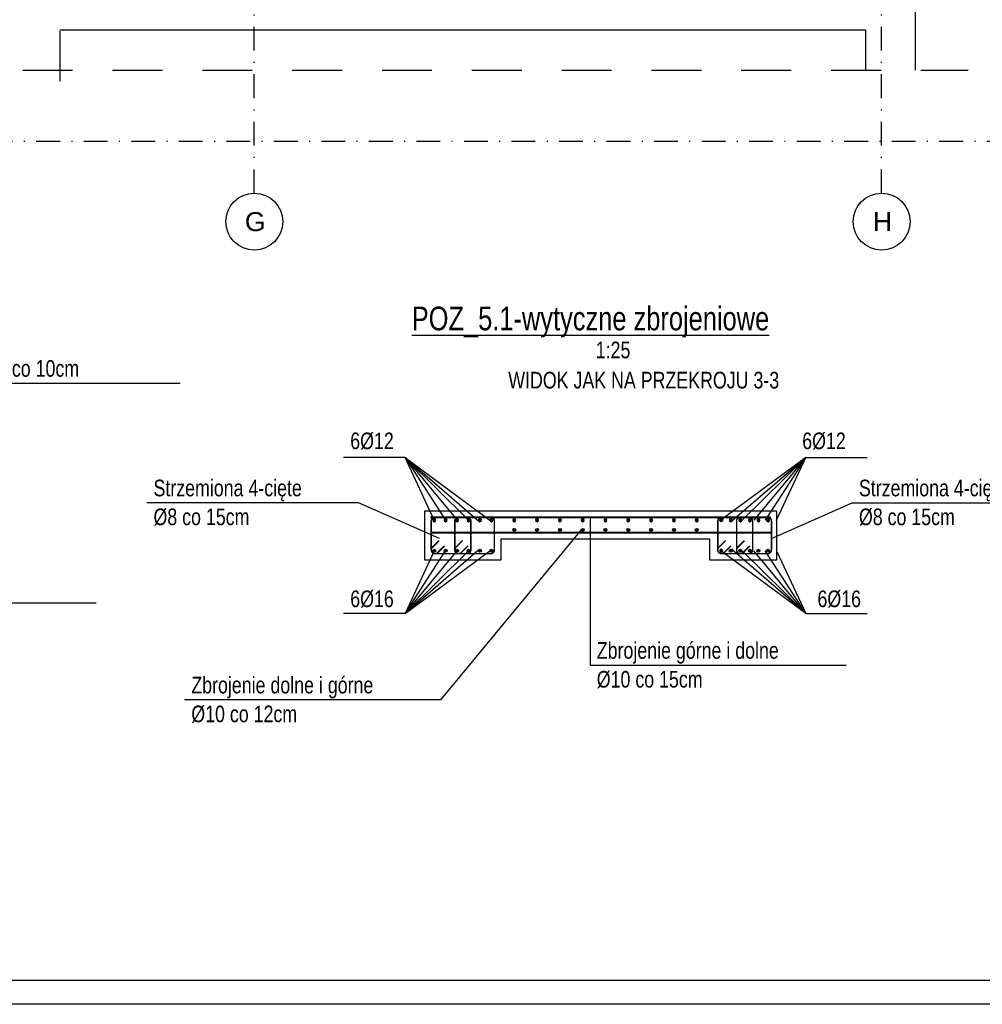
# Model space of a CAD drawing. Header units: metres. Extents: x -1979 to 4221, y -1333 to 1683.
# Tile 10 of 17: x 1361 to 2374, y -1333 to -297. Entities that reach past the tile are written whole.
import ezdxf
from ezdxf.enums import TextEntityAlignment as Align

# ---------------------------------------------------------------- set-up
doc = ezdxf.new("R2010")
doc.units = ezdxf.units.M
doc.header["$LTSCALE"] = 50
doc.header["$MEASUREMENT"] = 0
doc.linetypes.add('DO', pattern=[1, 0.5, -0.24, 0.02, -0.24])
doc.linetypes.add('DP', pattern=[0.63, 0.35, -0.28])
for name, color, linetype in [('BS_lpd', 1, 'DP'), ('BS_ram', 2, 'Continuous'), ('BZ_odn', 1, 'Continuous'), ('BZ_osd', 1, 'DO'), ('BZ_P_prz', 4, 'Continuous'), ('BZ_P_strz', 3, 'Continuous'), ('BZ_P_wid', 3, 'Continuous'), ('BZ_txg', 3, 'Continuous'), ('BZ_txs', 2, 'Continuous'), ('k3_projektowany strop', 2, 'Continuous'), ('k3_sciany istn', 1, 'DP')]:
    doc.layers.add(name, color=color, linetype=linetype)
doc.styles.add('BIKTG', font='bikromsw.shx', dxfattribs={"width": 0.85})
doc.styles.add('BIKTS', font='bikromsw.shx', dxfattribs={"width": 0.85})
doc.styles.add('BIKWYM', font='bikromsw.shx', dxfattribs={"width": 0.8})
doc.styles.add('GENERATED_STYLE_1', font='arial.ttf')
doc.dimstyles.new('BZ_BGR_50', dxfattribs={"dimscale": 0.5, "dimtxt": 25, "dimasz": 1.666667, "dimexe": 0, "dimexo": 0, "dimgap": 0, "dimtad": 0, "dimdec": 1, "dimrnd": 0.5, "dimzin": 9, "dimdsep": 46, "dimtxsty": 'BIKWYM', "dimblk": 'NONE', "dimcen": 0, "dimse1": 1, "dimse2": 1, "dimclrd": 256, "dimclre": 256, "dimclrt": 7, "dimadec": 0, "dimazin": 0, "dimtfac": 0.033333, "dimtdec": 1, "dimtmove": 0, "dimatfit": 3, "dimldrblk": 'NONE', "dimfxl": 1, "dimtvp": 0.8, "dimtolj": 1, "dimarcsym": 0})

# ---------------------------------------------------------------- blocks, each defined once
blk = doc.blocks.new('PRET3')
blk.add_hatch(color=0).paths.add_polyline_path([(0.5, 0, 1), (-0.5, 0, 1)])
at = {"color": 0}
blk.add_circle((0, 0), 0.5, dxfattribs=at)
blk = doc.blocks.new('_None')

msp = doc.modelspace()

# ---------------------------------------------------------------- linework, layer by layer
at = {"layer": 'BS_lpd', "ltscale": 3}
for p, q in [((1403.394, 1297.606), (1403.394, -384.521)), ((1364.304, -349.821), (2359.099, -349.821))]:
    msp.add_line(p, q, dxfattribs=at)
at = {"layer": 'BS_ram', "color": 1}
msp.add_lwpolyline([(-1979.273, -1332.668), (-1979.273, 1637.332), (4220.727, 1637.332), (4220.727, -1332.668)], close=True, dxfattribs=at)
at = {"layer": 'BS_ram'}
msp.add_lwpolyline([(-1829.273, -1307.668), (-1829.273, 1612.332), (4195.727, 1612.332), (4195.727, -1307.668)], close=True, dxfattribs=at)
at = {"layer": 'BZ_odn'}
for p, q in [((1766.524, -757.259), (1809.238, -823.28)), ((1766.524, -757.259), (1821.276, -823.28)), ((1766.524, -757.259), (1833.315, -823.28)), ((1766.524, -757.259), (1844.31, -824.491)), ((1766.524, -757.259), (1855.796, -823.28)), ((2188.068, -757.259), (2098.797, -823.28)), ((2188.068, -757.259), (2110.283, -824.491)), ((2188.068, -757.259), (2121.278, -823.28)), ((2188.068, -757.259), (2133.316, -823.28)), ((2188.068, -757.259), (2145.354, -823.28)), ((1766.524, -921.499), (1844.31, -854.268)), ((1766.524, -921.499), (1809.238, -855.478)), ((1766.524, -921.499), (1821.276, -855.478)), ((1766.524, -921.499), (1833.315, -855.478)), ((1766.524, -921.499), (1855.796, -855.478)), ((2188.068, -921.499), (2098.797, -855.478)), ((2188.068, -921.499), (2110.283, -854.268)), ((2188.068, -921.499), (2121.278, -855.478)), ((2188.068, -921.499), (2133.316, -855.478)), ((2188.068, -921.499), (2145.354, -855.478))]:
    msp.add_line(p, q, dxfattribs=at)
at = {"layer": 'BZ_osd'}
for p, q in [((1607.915, -479.16), (1607.915, 1354.61)), ((2267.915, -479.16), (2267.915, 1354.61)), ((2553.595, -424.773), (-1590.424, -424.773))]:
    msp.add_line(p, q, dxfattribs=at)
at = {"layer": 'BZ_osd', "color": 7, "linetype": 'Continuous'}
for centre in [(1607.915, -509.16), (2267.915, -509.16)]:
    msp.add_circle(centre, 30, dxfattribs=at)
at = {"layer": 'BZ_P_strz', "const_width": 1.6}
for points in [[(1802.339, -844.68), (1795.268, -851.751, 0.66817864), (1798.096, -858.579), (1856.496, -858.579, 0.41421356), (1860.496, -854.579), (1860.496, -824.179, 0.41421356), (1856.496, -820.179), (1798.096, -820.179, 0.41421356), (1794.096, -824.179), (1794.096, -854.579, 0.66817864), (1800.925, -857.408), (1807.996, -850.337)], [(1827.119, -844.68), (1820.048, -851.751, 0.66817864), (1822.876, -858.579), (1831.716, -858.579, 0.41421356), (1835.716, -854.579), (1835.716, -824.179, 0.41421356), (1831.716, -820.179), (1822.876, -820.179, 0.41421356), (1818.876, -824.179), (1818.876, -854.579, 0.66817864), (1825.705, -857.408), (1832.776, -850.337)], [(2103.81, -844.691), (2096.739, -851.762, 0.66817864), (2099.567, -858.59), (2147.967, -858.59, 0.41421356), (2151.967, -854.59), (2151.967, -824.19, 0.41421356), (2147.967, -820.19), (2099.567, -820.19, 0.41421356), (2095.567, -824.19), (2095.567, -854.59, 0.66817864), (2102.396, -857.419), (2109.467, -850.347)], [(2123.59, -844.68), (2116.519, -851.751, 0.66817864), (2119.347, -858.579), (2128.187, -858.579, 0.41421356), (2132.187, -854.579), (2132.187, -824.179, 0.41421356), (2128.187, -820.179), (2119.347, -820.179, 0.41421356), (2115.347, -824.179), (2115.347, -854.579, 0.66817864), (2122.176, -857.408), (2129.247, -850.337)]]:
    msp.add_lwpolyline(points, format="xyb", dxfattribs=at)
at = {"layer": 'BZ_P_wid', "const_width": 2}
for points in [[(1793.296, -820.379), (2151.296, -820.379)], [(1793.296, -836.379), (2151.296, -836.379)]]:
    msp.add_lwpolyline(points, dxfattribs=at)
at = {"layer": 'k3_projektowany strop'}
msp.add_lwpolyline([(1787.296, -865.379), (1787.296, -813.379), (2157.296, -813.379), (2157.296, -865.379), (2087.296, -865.379), (2087.296, -843.379), (1867.296, -843.379), (1867.296, -865.379), (1787.296, -865.379)], dxfattribs=at)
at = {"layer": 'k3_sciany istn', "linetype": 'Continuous', "flags": 128}
for points in [[(2303.595, -349.821), (2303.595, -280.481)], [(1403.394, -307.488), (2250.795, -307.488)], [(2250.795, -307.488), (2250.795, -349.821)]]:
    msp.add_lwpolyline(points, dxfattribs=at)

# ---------------------------------------------------------------- block references
at = {"layer": 'BZ_P_prz', "rotation": 180}
for p, xscale, yscale, zscale in [((1797.197, -823.28), -3.2, 3.2, 3.2), ((1797.197, -823.28), -3.2, 3.2, 3.2), ((1809.237, -823.28), -3.2, 3.2, 3.2), ((1809.237, -823.28), -0.0032, 0.0032, 0.0032), ((1821.276, -823.28), -3.2, 3.2, 3.2), ((1821.276, -823.28), -3.2, 3.2, 3.2), ((1833.316, -823.28), -3.2, 3.2, 3.2), ((1833.316, -823.28), -0.0032, 0.0032, 0.0032), ((1845.356, -823.28), -3.2, 3.2, 3.2), ((1845.356, -823.28), -0.0032, 0.0032, 0.0032), ((1857.396, -823.28), -3.2, 3.2, 3.2), ((1857.396, -823.28), -0.0032, 0.0032, 0.0032), ((1881.396, -823.28), -3.2, 3.2, 3.2), ((1905.396, -823.28), -3.2, 3.2, 3.2), ((1929.396, -823.28), -3.2, 3.2, 3.2), ((1953.396, -823.28), -3.2, 3.2, 3.2), ((1977.396, -823.28), -3.2, 3.2, 3.2), ((2001.396, -823.28), -3.2, 3.2, 3.2), ((2025.396, -823.28), -3.2, 3.2, 3.2), ((2049.396, -823.28), -3.2, 3.2, 3.2), ((2073.396, -823.28), -3.2, 3.2, 3.2), ((2099.139, -823.28), 3.2, 3.2, 3.2), ((2099.237, -823.28), -0.0032, 0.0032, 0.0032), ((2109.237, -823.28), -3.2, 3.2, 3.2), ((2119.276, -823.28), -3.2, 3.2, 3.2), ((2123.316, -823.28), -0.0032, 0.0032, 0.0032), ((2129.316, -823.28), -3.2, 3.2, 3.2), ((2135.356, -823.28), -0.0032, 0.0032, 0.0032), ((2138.356, -823.28), -3.2, 3.2, 3.2), ((2148.396, -823.28), -3.2, 3.2, 3.2), ((2147.396, -823.28), -0.0032, 0.0032, 0.0032)]:
    msp.add_blockref('PRET3', p, dxfattribs=dict(at, xscale=xscale, yscale=yscale, zscale=zscale))
at = {"layer": 'BZ_P_prz'}
for p, xscale, yscale, zscale in [((1881.396, -833.478), 3.2, 3.2, 3.2), ((1905.396, -833.478), 3.2, 3.2, 3.2), ((1929.396, -833.478), 3.2, 3.2, 3.2), ((1953.396, -833.478), 3.2, 3.2, 3.2), ((1977.396, -833.478), 3.2, 3.2, 3.2), ((2001.396, -833.478), 3.2, 3.2, 3.2), ((2025.396, -833.478), 3.2, 3.2, 3.2), ((2049.396, -833.478), 3.2, 3.2, 3.2), ((2073.396, -833.478), 3.2, 3.2, 3.2), ((1797.197, -855.478), 3.2, 3.2, 3.2), ((1797.197, -855.478), 3.2, 3.2, 3.2), ((1809.237, -855.478), 3.2, 3.2, 3.2), ((1809.237, -855.478), 0.0032, 0.0032, 0.0032), ((1821.276, -855.478), 3.2, 3.2, 3.2), ((1821.276, -855.478), 3.2, 3.2, 3.2), ((1833.316, -855.478), 3.2, 3.2, 3.2), ((1833.316, -855.478), 0.0032, 0.0032, 0.0032), ((1845.356, -855.478), 3.2, 3.2, 3.2), ((1845.356, -855.478), 0.0032, 0.0032, 0.0032), ((1857.396, -855.478), 3.2, 3.2, 3.2), ((1857.396, -855.478), 0.0032, 0.0032, 0.0032), ((2099.139, -855.478), -3.2, 3.2, 3.2), ((2099.237, -855.478), 0.0032, 0.0032, 0.0032), ((2109.237, -855.478), 3.2, 3.2, 3.2), ((2119.276, -855.478), 3.2, 3.2, 3.2), ((2123.316, -855.478), 0.0032, 0.0032, 0.0032), ((2129.316, -855.478), 3.2, 3.2, 3.2), ((2135.356, -855.478), 0.0032, 0.0032, 0.0032), ((2138.356, -855.478), 3.2, 3.2, 3.2), ((2148.396, -855.478), 3.2, 3.2, 3.2), ((2147.396, -855.478), 0.0032, 0.0032, 0.0032)]:
    msp.add_blockref('PRET3', p, dxfattribs=dict(at, xscale=xscale, yscale=yscale, zscale=zscale))

# ---------------------------------------------------------------- texts
at = {"layer": 'BZ_osd', "color": 7, "linetype": 'Continuous', "style": 'GENERATED_STYLE_1'}
for tag, p in [('G', (1608.894, -509.16)), ('H', (2268.894, -509.16))]:
    msp.add_attdef(tag, text='C', height=20, dxfattribs=at).set_placement(p, align=Align.MIDDLE_CENTER)
at = {"layer": 'BZ_txg', "style": 'BIKTG', "width": 0.8}
msp.add_text('%%uPOZ_5.1-wytyczne zbrojeniowe', height=25, dxfattribs=at).set_placement((1773.586, -623.542))
at = {"layer": 'BZ_txs', "style": 'BIKTS', "width": 0.8}
for s, p in [('1:25', (1967.15, -652.947)), ('Zbrojenie górne nośne %%c8 co 10cm', (1130.169, -672.358)), ('WIDOK JAK NA PRZEKROJU 3-3', (1875.113, -684.697)), ('6%%C12', (1708.858, -748.567)), ('6%%C12', (2184.377, -748.567)), ('Strzemiona 4-cięte', (1501.873, -798.176)), ('Strzemiona 4-cięte', (2244.053, -798.176)), ('%%c8 co 15cm', (1501.873, -828.532)), ('%%c8 co 15cm', (2244.053, -828.532)), ('6%%C16', (1708.858, -914.768)), ('6%%C16', (2200.417, -914.768)), ('Zbrojenie górne i dolne', (1968.243, -969.054)), ('%%c10 co 15cm', (1968.243, -999.409)), ('Zbrojenie dolne i górne', (1541.658, -1005.507)), ('%%c10 co 12cm', (1541.658, -1035.863))]:
    msp.add_text(s, height=17.5, dxfattribs=at).set_placement(p)

# ---------------------------------------------------------------- leaders
at = {"layer": 'BZ_odn'}
for points in [[(1091.117, -750.343), (1123.169, -679.089), (1529.835, -679.089)], [(964.511, -758.743), (1034.779, -910.14), (1441.446, -910.14)], [(1797.197, -823.28), (1766.524, -757.259), (1701.858, -757.259)], [(2157.396, -823.28), (2188.068, -757.259), (2252.735, -757.259)], [(1802.625, -842.595), (1717.539, -804.907), (1494.873, -804.907)], [(2151.967, -842.595), (2237.053, -804.907), (2459.72, -804.907)], [(1961.243, -820.379), (1961.243, -975.784), (2230.577, -975.784)], [(1951.796, -833.478), (1803.991, -1012.238), (1534.658, -1012.238)], [(1797.197, -855.478), (1766.524, -921.499), (1701.858, -921.499)], [(2157.396, -855.478), (2188.068, -921.499), (2252.735, -921.499)]]:
    msp.add_leader(points, dimstyle='BZ_BGR_50', dxfattribs=at)

doc.saveas('drawing.dxf')
